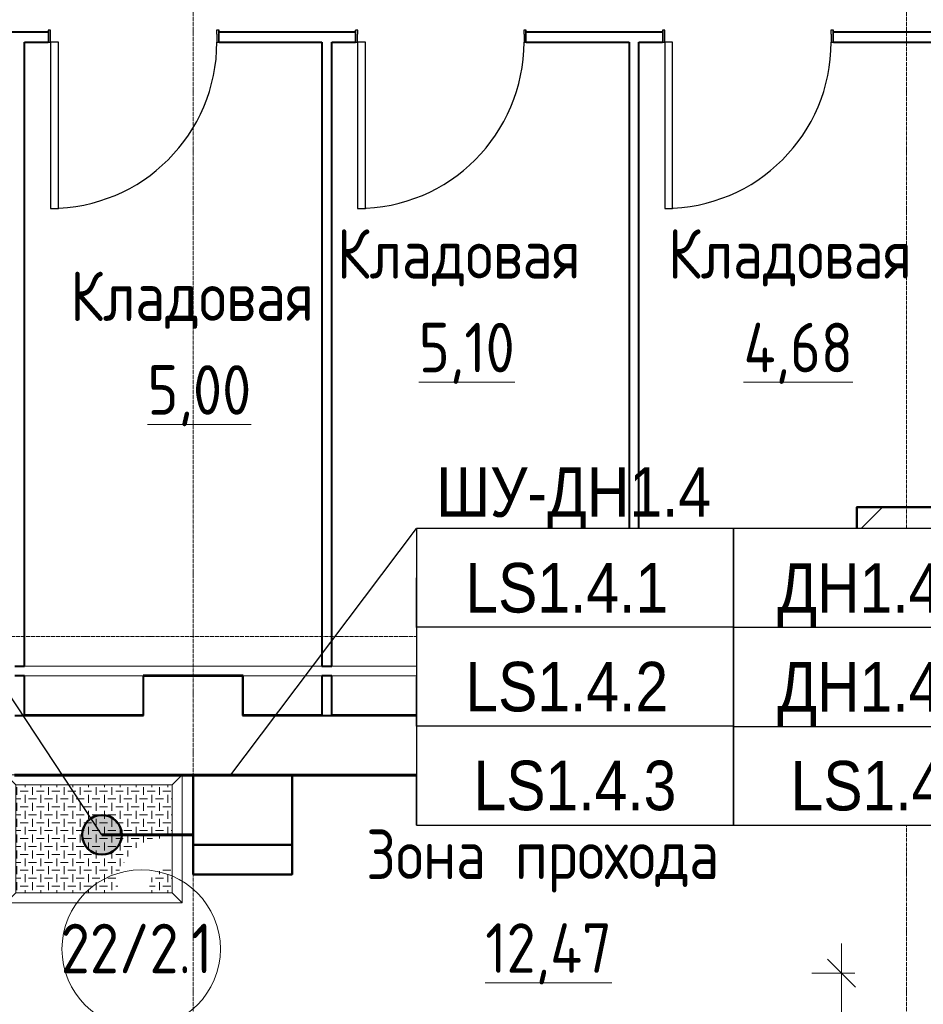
# Model space of a CAD drawing. Header units: millimetres. Extents: x -290 to 116110, y -2975 to 80225.
# Tile 82 of 247: x 25515 to 30075, y 64304 to 69274. Entities that reach past the tile are written whole.
import ezdxf
from ezdxf import colors
from ezdxf.entities.mleader import LeaderData, LeaderLine
from ezdxf.enums import TextEntityAlignment as Align
from ezdxf.math import Vec2, Vec3

# ---------------------------------------------------------------- set-up
doc = ezdxf.new("R2018")
doc.units = ezdxf.units.MM
doc.set_wipeout_variables(frame=1)
for name, pattern in [('ADSK_Линия сетки', [25, 20, -2.5, 0, -2.5]), ('ADSK_Штриховая_ш3 п1_5', [4.5, 3, -1.5]), ('CONTINOUS', [0]), ('Штрих_3_1_5_', [4.5, 3, -1.5])]:
    doc.linetypes.add(name, pattern=pattern)
doc.layers.add('_Разделитель помещений_', color=4, linetype='ADSK_Штриховая_ш3 п1_5', lineweight=40, true_color=0x00ffff)
for name, color, linetype, lineweight in [('Двери', 7, 'Continuous', 18), ('Каркас несущий', 7, 'Continuous', 18), ('Каркас_Импост', 7, 'Continuous', 30), ('КИП_выноска', 6, 'Continuous', 25), ('КИП_прибор', 140, 'Continuous', 50), ('КИП_трасса', 3, 'Continuous', 60), ('Марки помещений', 7, 'Continuous', 20), ('Монтажный зазор', 7, 'Continuous', 30), ('Несущие колонны', 7, 'Continuous', 18), ('Окна', 7, 'Continuous', 18), ('Оси', 7, 'Continuous', 9), ('Панель', 7, 'Continuous', 30), ('Перекрытия', 7, 'Continuous', 18), ('Размеры', 7, 'Continuous', 9), ('Стены разрез', 7, 'Continuous', 40), ('Стены штриховка', 7, 'Continuous', 40)]:
    doc.layers.add(name, color=color, linetype=linetype, lineweight=lineweight)
doc.styles.add('Arial', font='arial.ttf', dxfattribs={"width": 0.85, "height": 350})
doc.styles.add('Arial_2', font='arial.ttf', dxfattribs={"width": 0.9, "height": 250})
doc.styles.add('GOST 2.304', font='simplex.shx', dxfattribs={"width": 0.65, "oblique": 15})
doc.styles.add('GOST Common', font='GOST_Common.ttf', dxfattribs={"width": 0.9, "height": 250})
doc.styles.get("Standard").update_dxf_attribs({"font": 'arial.ttf'})
doc.linetypes.add('в трубе открыто', pattern='A,10,[133,ltypeshp.shx,S=0.75,R=0,X=-5,Y=2.5],-2.5,[130,ltypeshp.shx,S=2.5,R=-45,X=0,Y=0],-2.5', length=15)
doc.dimstyles.new('ADSK_Основной_2_5_мм_Округление_до_5_мм', dxfattribs={"dimscale": 304.8, "dimtxt": 255.06485, "dimasz": 0.463911, "dimexe": 0.492126, "dimexo": 0.492126, "dimgap": 0.098425, "dimtad": 1, "dimdec": 0, "dimrnd": 5, "dimdsep": 46, "dimtxsty": 'Arial_2', "dimblk1": 'OBLIQUE', "dimblk2": 'OBLIQUE', "dimsah": 1, "dimcen": 0.09, "dimdle": 0.492126, "dimazin": 2, "dimtfac": 1, "dimtdec": 4, "dimtix": 1, "dimtmove": 0, "dimatfit": 3, "dimfxl": 1, "dimtvp": 1, "dimtfill": 1, "dimtolj": 1, "dimtzin": 0, "dimlwd": 20, "dimlwe": 20, "dimarcsym": 2})

# ---------------------------------------------------------------- blocks, each defined once
blk = doc.blocks.new('101_Дверь_Однопольная - _ПЧ_800х2000_Кладовая_Л-4171007-B2_-11_400__На лист секция 4_-11_400')
at = {"layer": 'Каркас_Импост', "color": 253, "true_color": 0xaaaaaa}
for p, q in [((-420, 25), (-430, 25)), ((-430, 25), (-430, -35)), ((-420, -15), (-420, 25)), ((430, 25), (420, 25)), ((420, 25), (420, -15)), ((430, -35), (430, 25)), ((-430, -35), (-419, -35)), ((-419, -15), (-420, -15)), ((-419, -35), (-419, -15)), ((420, -15), (419, -15)), ((419, -15), (419, -35)), ((419, -35), (430, -35))]:
    blk.add_line(p, q, dxfattribs=at)
at = {"layer": 'Монтажный зазор', "color": 253, "true_color": 0xaaaaaa}
for p, q in [((-430, 25), (-431, 25)), ((-431, 25), (-431, -35)), ((-430, -35), (-430, 25)), ((431, 25), (430, 25)), ((430, 25), (430, -35)), ((431, -35), (431, 25)), ((-431, -35), (-430, -35)), ((430, -35), (431, -35))]:
    blk.add_line(p, q, dxfattribs=at)
at = {"layer": 'Панель', "color": 253, "true_color": 0xaaaaaa}
for p, q in [((420, 865), (380, 865)), ((380, 865), (380, 25)), ((420, 25), (420, 865)), ((380, 25), (420, 25))]:
    blk.add_line(p, q, dxfattribs=at)
blk.add_arc((420, 25), 840, 90, 180, dxfattribs=at)
blk = doc.blocks.new('105_Приямок_C крышкой - 600х800-V17-B2_-11_400__На лист секция 4_-11_400')
at = {"layer": 'Каркас несущий', "lineweight": 9, "true_color": 0xd2d2d2}
h = blk.add_hatch(dxfattribs=at)
h.set_pattern_fill('FP_4', color=254, style=0, pattern_type=2)
h.set_pattern_definition([(180, (-42.23, -380), (5e-14, 400), [40, -360]), (180, (-122.23, -380), (5e-14, 400), [40, -360]), (180, (-202.23, -380), (5e-14, 400), [40, -360]), (180, (-282.23, -380), (5e-14, 400), [40, -360]), (180, (-362.23, -380), (5e-14, 400), [37.77, -362.23]), (270, (-100, -360), (400, 2e-14), [40, -360]), (270, (-180, -360), (400, 2e-14), [40, -360]), (270, (-260, -360), (400, 2e-14), [40, -360]), (270, (-340, -360), (400, 2e-14), [40, -360]), (270, (-20, -360), (400, 2e-14), [40, -360]), (180, (0, -340), (5e-14, 400), [40, -360]), (180, (-80, -340), (5e-14, 400), [40, -360]), (180, (-160, -340), (5e-14, 400), [40, -360]), (180, (-240, -340), (5e-14, 400), [40, -360]), (180, (-320, -340), (5e-14, 400), [40, -360]), (270, (-57.77, -320), (400, 2e-14), [40, -360]), (270, (-137.77, -320), (400, 2e-14), [40, -360]), (270, (-217.77, -320), (400, 2e-14), [40, -360]), (270, (-297.77, -320), (400, 2e-14), [40, -360]), (270, (-377.77, -320), (400, 2e-14), [40, -360]), (180, (-42.23, -300), (5e-14, 400), [40, -360]), (180, (-122.23, -300), (5e-14, 400), [40, -360]), (180, (-202.23, -300), (5e-14, 400), [40, -360]), (180, (-282.23, -300), (5e-14, 400), [40, -360]), (180, (-362.23, -300), (5e-14, 400), [37.77, -362.23]), (270, (-100, -280), (400, 2e-14), [40, -360]), (270, (-180, -280), (400, 2e-14), [40, -360]), (270, (-260, -280), (400, 2e-14), [40, -360]), (270, (-340, -280), (400, 2e-14), [40, -360]), (270, (-20, -280), (400, 2e-14), [40, -360]), (180, (0, -260), (5e-14, 400), [40, -360]), (180, (-80, -260), (5e-14, 400), [40, -360]), (180, (-160, -260), (5e-14, 400), [40, -360]), (180, (-240, -260), (5e-14, 400), [40, -360]), (180, (-320, -260), (5e-14, 400), [40, -360]), (270, (-57.77, -240), (400, 2e-14), [40, -360]), (270, (-137.77, -240), (400, 2e-14), [40, -360]), (270, (-217.77, -240), (400, 2e-14), [40, -360]), (270, (-297.77, -240), (400, 2e-14), [40, -360]), (270, (-377.77, -240), (400, 2e-14), [40, -360]), (180, (-42.23, -220), (5e-14, 400), [40, -360]), (180, (-122.23, -220), (5e-14, 400), [40, -360]), (180, (-202.23, -220), (5e-14, 400), [40, -360]), (180, (-282.23, -220), (5e-14, 400), [40, -360]), (180, (-362.23, -220), (5e-14, 400), [37.77, -362.23]), (270, (-100, -200), (400, 2e-14), [40, -360]), (270, (-180, -200), (400, 2e-14), [40, -360]), (270, (-260, -200), (400, 2e-14), [40, -360]), (270, (-340, -200), (400, 2e-14), [40, -360]), (270, (-20, -200), (400, 2e-14), [40, -360]), (180, (0, -180), (5e-14, 400), [40, -360]), (180, (-80, -180), (5e-14, 400), [40, -360]), (180, (-160, -180), (5e-14, 400), [40, -360]), (180, (-240, -180), (5e-14, 400), [40, -360]), (180, (-320, -180), (5e-14, 400), [40, -360]), (270, (-57.77, -160), (400, 2e-14), [40, -360]), (270, (-137.77, -160), (400, 2e-14), [40, -360]), (270, (-217.77, -160), (400, 2e-14), [40, -360]), (270, (-297.77, -160), (400, 2e-14), [40, -360]), (270, (-377.77, -160), (400, 2e-14), [40, -360]), (180, (-42.23, -140), (5e-14, 400), [40, -360]), (180, (-122.23, -140), (5e-14, 400), [40, -360]), (180, (-202.23, -140), (5e-14, 400), [40, -360]), (180, (-282.23, -140), (5e-14, 400), [40, -360]), (180, (-362.23, -140), (5e-14, 400), [37.77, -362.23]), (270, (-100, -120), (400, 2e-14), [40, -360]), (270, (-180, -120), (400, 2e-14), [40, -360]), (270, (-260, -120), (400, 2e-14), [40, -360]), (270, (-340, -120), (400, 2e-14), [40, -360]), (270, (-20, -120), (400, 2e-14), [40, -360]), (180, (0, -100), (5e-14, 400), [40, -360]), (180, (-80, -100), (5e-14, 400), [40, -360]), (180, (-160, -100), (5e-14, 400), [40, -360]), (180, (-240, -100), (5e-14, 400), [40, -360]), (180, (-320, -100), (5e-14, 400), [40, -360]), (270, (-57.77, -80), (400, 2e-14), [40, -360]), (270, (-137.77, -80), (400, 2e-14), [40, -360]), (270, (-217.77, -80), (400, 2e-14), [40, -360]), (270, (-297.77, -80), (400, 2e-14), [40, -360]), (270, (-377.77, -80), (400, 2e-14), [40, -360]), (180, (-42.23, -60), (5e-14, 400), [40, -360]), (180, (-122.23, -60), (5e-14, 400), [40, -360]), (180, (-202.23, -60), (5e-14, 400), [40, -360]), (180, (-282.23, -60), (5e-14, 400), [40, -360]), (180, (-362.23, -60), (5e-14, 400), [37.77, -362.23]), (270, (-100, -40), (400, 2e-14), [40, -360]), (270, (-180, -40), (400, 2e-14), [40, -360]), (270, (-260, -40), (400, 2e-14), [40, -360]), (270, (-340, -40), (400, 2e-14), [40, -360]), (270, (-20, -40), (400, 2e-14), [40, -360]), (180, (0, -20), (5e-14, 400), [40, -360]), (180, (-80, -20), (5e-14, 400), [40, -360]), (180, (-160, -20), (5e-14, 400), [40, -360]), (180, (-240, -20), (5e-14, 400), [40, -360]), (180, (-320, -20), (5e-14, 400), [40, -360]), (270, (-57.77, 0), (400, 2e-14), [40, -360]), (270, (-137.77, 0), (400, 2e-14), [40, -360]), (270, (-217.77, 0), (400, 2e-14), [40, -360]), (270, (-297.77, 0), (400, 2e-14), [40, -360]), (270, (-377.77, 0), (400, 2e-14), [40, -360])])
h.paths.add_polyline_path([(-395, -272.5), (120, -272.5), (120, -173.2), (186.3, -60.7), (296.4, 2.5), (395, 2.5), (395, 272.5), (-395, 272.5)])
h.paths.add_polyline_path([(280, -272.5), (395, -272.5), (395, -157.5), (337.8, -157.9), (301.4, -178.9), (280, -216.1), (280, -241.8)])
at = {"layer": 'Каркас несущий', "color": 253, "true_color": 0xaaaaaa}
for p, q in [((-395, 272.5), (-445, 322.5)), ((395, 272.5), (445, 322.5)), ((-395, -272.5), (-445, -322.5)), ((395, -272.5), (445, -322.5))]:
    blk.add_line(p, q, dxfattribs=at)
at = {"layer": 'Каркас несущий', "color": 253, "lineweight": 9, "true_color": 0xaaaaaa}
for p, q in [((395, 272.5), (-395, 272.5)), ((-395, 272.5), (-395, -272.5)), ((395, -272.5), (395, 272.5)), ((-395, -272.5), (395, -272.5))]:
    blk.add_line(p, q, dxfattribs=at)
at = {"layer": 'Окна', "color": 253, "true_color": 0xaaaaaa}
for p, q in [((-445, -322.5), (-445, 322.5)), ((-445, 322.5), (445, 322.5)), ((445, 322.5), (445, -322.5)), ((395, 272.5), (-395, 272.5)), ((-395, 272.5), (-395, -272.5)), ((395, 272.5), (395, -272.5)), ((-395, -272.5), (395, -272.5)), ((445, -322.5), (-445, -322.5))]:
    blk.add_line(p, q, dxfattribs=at)
blk = doc.blocks.new('135_SLK_GD_AR_rvt-1-B2_-11_400__На лист секция 4_-11_400')
at = {"layer": '_Разделитель помещений_', "color": 131, "linetype": 'Штрих_3_1_5_', "true_color": 0xaaffff}
blk.add_line((-13105859.7, -9232950.3), (-13105859.7, -9233000.3), dxfattribs=at)
at = {"layer": 'Перекрытия', "color": 253, "true_color": 0xaaaaaa}
for p, q in [((-13110059.7, -9232950.3), (-13108559.7, -9232950.3)), ((-13108509.7, -9232950.3), (-13107009.7, -9232950.3)), ((-13106959.7, -9232950.3), (-13105859.7, -9232950.3)), ((-13109459.7, -9233000.3), (-13110059.7, -9233000.3)), ((-13109459.7, -9233200.3), (-13109459.7, -9233000.3)), ((-13108959.7, -9233000.3), (-13108959.7, -9233200.3)), ((-13108559.7, -9233000.3), (-13108959.7, -9233000.3)), ((-13107009.7, -9233000.3), (-13108509.7, -9233000.3)), ((-13105859.7, -9233000.3), (-13106959.7, -9233000.3)), ((-13105859.7, -9233200.3), (-13105859.7, -9233000.3)), ((-13110059.7, -9233200.3), (-13109459.7, -9233200.3)), ((-13108959.7, -9233200.3), (-13108559.7, -9233200.3)), ((-13108509.7, -9233200.3), (-13107009.7, -9233200.3)), ((-13106959.7, -9233200.3), (-13105859.7, -9233200.3)), ((-13105524.7, -9233500.3), (-13109264.7, -9233500.3))]:
    blk.add_line(p, q, dxfattribs=at)
blk.add_arc((-13096809.7, -9245000.3), 11500, 113.09102, 155, dxfattribs=at)
at = {"layer": 'Стены разрез', "color": 253, "true_color": 0xaaaaaa}
for p, q in [((-13109940.7, -9229750.3), (-13110628.7, -9229750.3)), ((-13108390.7, -9229750.3), (-13109078.7, -9229750.3)), ((-13106840.7, -9229750.3), (-13107528.7, -9229750.3)), ((-13105290.7, -9229750.3), (-13105978.7, -9229750.3)), ((-13110059.7, -9229800.3), (-13109940.7, -9229800.3)), ((-13110059.7, -9232950.3), (-13110059.7, -9229800.3)), ((-13109078.7, -9229800.3), (-13108559.7, -9229800.3)), ((-13108559.7, -9229800.3), (-13108559.7, -9232950.3)), ((-13108509.7, -9229800.3), (-13108390.7, -9229800.3)), ((-13108509.7, -9232950.3), (-13108509.7, -9229800.3)), ((-13107528.7, -9229800.3), (-13107009.7, -9229800.3)), ((-13107009.7, -9229800.3), (-13107009.7, -9232950.3)), ((-13106959.7, -9229800.3), (-13106840.7, -9229800.3)), ((-13106959.7, -9232950.3), (-13106959.7, -9229800.3)), ((-13105978.7, -9229800.3), (-13105459.7, -9229800.3)), ((-13105859.7, -9232148.3), (-13105861.7, -9232148.3)), ((-13105861.7, -9232148.3), (-13105861.7, -9233198.3)), ((-13105357.7, -9232148.3), (-13105859.7, -9232148.3)), ((-13110109.7, -9232950.3), (-13110059.7, -9232950.3)), ((-13108559.7, -9232950.3), (-13108509.7, -9232950.3)), ((-13107009.7, -9232950.3), (-13106959.7, -9232950.3)), ((-13105859.7, -9233198.3), (-13105859.7, -9232950.3)), ((-13110059.7, -9233000.3), (-13110109.7, -9233000.3)), ((-13110059.7, -9233198.3), (-13110059.7, -9233000.3)), ((-13109459.7, -9232998.3), (-13109461.7, -9232998.3)), ((-13109461.7, -9232998.3), (-13109461.7, -9233198.3)), ((-13108957.7, -9232998.3), (-13109459.7, -9232998.3)), ((-13109459.7, -9233198.3), (-13109459.7, -9233000.3)), ((-13109459.7, -9233000.3), (-13108959.7, -9233000.3)), ((-13108959.7, -9233000.3), (-13108959.7, -9233200.3)), ((-13108957.7, -9233000.3), (-13108957.7, -9232998.3)), ((-13108957.7, -9233198.3), (-13108957.7, -9233000.3)), ((-13108509.7, -9233000.3), (-13108559.7, -9233000.3)), ((-13108559.7, -9233000.3), (-13108559.7, -9233198.3)), ((-13108509.7, -9233198.3), (-13108509.7, -9233000.3)), ((-13106959.7, -9233000.3), (-13107009.7, -9233000.3)), ((-13107009.7, -9233000.3), (-13107009.7, -9233198.3)), ((-13106959.7, -9233198.3), (-13106959.7, -9233000.3)), ((-13110109.7, -9233200.3), (-13110059.7, -9233200.3)), ((-13109461.7, -9233198.3), (-13110059.7, -9233198.3)), ((-13110059.7, -9233200.3), (-13109459.7, -9233200.3)), ((-13109459.7, -9233200.3), (-13109459.7, -9233198.3)), ((-13108959.7, -9233200.3), (-13108957.7, -9233200.3)), ((-13108559.7, -9233198.3), (-13108957.7, -9233198.3)), ((-13108957.7, -9233200.3), (-13108559.7, -9233200.3)), ((-13108559.7, -9233200.3), (-13108509.7, -9233200.3)), ((-13107009.7, -9233198.3), (-13108509.7, -9233198.3)), ((-13108509.7, -9233200.3), (-13107009.7, -9233200.3)), ((-13107009.7, -9233200.3), (-13106959.7, -9233200.3)), ((-13105861.7, -9233198.3), (-13106959.7, -9233198.3)), ((-13106959.7, -9233200.3), (-13105859.7, -9233200.3)), ((-13105859.7, -9233200.3), (-13105859.7, -9233198.3)), ((-13110058.1, -9233500.3), (-13110111.3, -9233500.3)), ((-13110111.3, -9233502.3), (-13110058.1, -9233502.3)), ((-13109459.7, -9233500.3), (-13110058.1, -9233500.3)), ((-13110058.1, -9233502.3), (-13109459.7, -9233502.3)), ((-13108959.7, -9233500.3), (-13109459.7, -9233500.3)), ((-13109459.7, -9233502.3), (-13108959.7, -9233502.3)), ((-13108561.3, -9233500.3), (-13108959.7, -9233500.3)), ((-13108959.7, -9233502.3), (-13108561.3, -9233502.3)), ((-13108508.1, -9233500.3), (-13108561.3, -9233500.3)), ((-13108561.3, -9233502.3), (-13108508.1, -9233502.3)), ((-13107011.3, -9233500.3), (-13108508.1, -9233500.3)), ((-13108508.1, -9233502.3), (-13107011.3, -9233502.3)), ((-13106958.1, -9233500.3), (-13107011.3, -9233500.3)), ((-13107011.3, -9233502.3), (-13106958.1, -9233502.3)), ((-13105859.7, -9233500.3), (-13106958.1, -9233500.3)), ((-13106958.1, -9233502.3), (-13105859.7, -9233502.3)), ((-13105634.7, -9233500.3), (-13105859.7, -9233500.3)), ((-13105859.7, -9233502.3), (-13105634.7, -9233502.3)), ((-13105634.7, -9233502.3), (-13105634.7, -9233500.3))]:
    blk.add_line(p, q, dxfattribs=at)
at = {"layer": 'Стены штриховка', "color": 253, "true_color": 0xaaaaaa}
for p, q in [((-13110059.7, -9233198.3), (-13110059.7, -9233200.3)), ((-13108559.7, -9233198.3), (-13108559.7, -9233200.3)), ((-13108509.7, -9233198.3), (-13108509.7, -9233200.3)), ((-13107009.7, -9233198.3), (-13107009.7, -9233200.3)), ((-13106959.7, -9233198.3), (-13106959.7, -9233200.3))]:
    blk.add_line(p, q, dxfattribs=at)
at = {"layer": 'Двери', "color": 253, "lineweight": 18, "true_color": 0xaaaaaa, "rotation": 180}
for p in [(-13109509.7, -9229775.3), (-13107959.7, -9229775.3), (-13106409.7, -9229775.3)]:
    blk.add_blockref('101_Дверь_Однопольная - _ПЧ_800х2000_Кладовая_Л-4171007-B2_-11_400__На лист секция 4_-11_400', p, dxfattribs=at)
at = {"layer": 'Окна', "color": 253, "lineweight": 18, "true_color": 0xaaaaaa}
blk.add_blockref('105_Приямок_C крышкой - 600х800-V17-B2_-11_400__На лист секция 4_-11_400', (-13109709.7, -9233822.8), dxfattribs=at)
blk = doc.blocks.new('Бетон-Прямоугольная-Колонна - CLM_Подземные этажи_В40-500х800-V90-B2_-11_400__На лист секция 4_-11_400')
at = {"layer": 'Несущие колонны', "lineweight": 9, "true_color": 0xaaaaaa}
h = blk.add_hatch(dxfattribs=at)
h.set_pattern_fill('FP_29', color=253, style=0, pattern_type=2)
h.set_pattern_definition([(225, (-13105609.66, -9232550.3), (314.308964, -314.308964), []), (225, (-13105923.97, -9232550.3), (314.308964, -314.308964), [555.625, -111.125, 3.353, -107.772])])
h.paths.add_polyline_path([(-250, 400), (-250, -400), (250, -400), (250, 400)])
at = {"layer": 'Несущие колонны', "color": 253, "lineweight": 40, "true_color": 0xaaaaaa}
for p, q in [((250, 400), (-250, 400)), ((-250, 400), (-250, -400)), ((250, -400), (250, 400)), ((-250, -400), (250, -400))]:
    blk.add_line(p, q, dxfattribs=at)
blk = doc.blocks.new('135_SLK_GD_KR_rvt-1-B2_-11_400__На лист секция 4_-11_400')
at = {"layer": 'Несущие колонны', "color": 7, "lineweight": 18, "true_color": 0xffffff, "rotation": 180}
blk.add_blockref('Бетон-Прямоугольная-Колонна - CLM_Подземные этажи_В40-500х800-V90-B2_-11_400__На лист секция 4_-11_400', (-13105609.7, -9232550.3), dxfattribs=at)
blk = doc.blocks.new('ADSK_Марка_Помещение_ДваЗначения - Номер Имя-619306-B2_-11_400__На лист секция 4_-11_400')
at = {"layer": 'Марки помещений'}
blk.add_circle((0, 0), 4, dxfattribs=at)
blk = doc.blocks.new('_Oblique')
at = {"color": 0, "linetype": 'ByBlock', "lineweight": -2}
blk.add_line((-0.5, -0.5), (0.5, 0.5), dxfattribs=at)
blk = doc.blocks.new('*D350')
at = {"layer": 'Defpoints', "color": 0, "transparency": 16777216}
for p in [(27575.3, 63539.4), (27793.1, 63539.4), (27475.3, 61839.4)]:
    blk.add_point(p, dxfattribs=at)
at = {"layer": 'Размеры', "color": 0, "lineweight": 20, "transparency": 16777216}
for p, q in [((27575.3, 61689.4), (27575.3, 63689.4)), ((27643.1, 63539.4), (27425.3, 63539.4)), ((27625.3, 61839.4), (27725.3, 61839.4))]:
    blk.add_line(p, q, dxfattribs=at)
at = {"layer": 'Размеры', "color": 0, "lineweight": 20, "transparency": 16777216, "xscale": 141.4, "yscale": 141.4, "zscale": 141.4}
for p, rotation in [((27575.3, 63539.4), 90), ((27575.3, 61839.4), 270)]:
    blk.add_blockref('_Oblique', p, dxfattribs=dict(at, rotation=rotation))
at = {"layer": 'Размеры', "color": 0, "lineweight": 20, "transparency": 16777216, "insert": (27417.7, 62689.4), "char_height": 250, "width": 828.765, "attachment_point": 5, "rotation": 90, "style": 'Arial_2', "bg_fill": 3, "box_fill_scale": 1.1, "bg_fill_color": 256, "bg_fill_true_color": 13158600, "bg_fill_transparency": 0}
blk.add_mtext('\\A1;1700', dxfattribs=at)
blk = doc.blocks.new('_None')
blk = doc.blocks.new('*U335')
at = {"linetype": 'Continuous'}
blk.add_wipeout([(-2.5, -2.5), (-2.5, 2.5), (2.5, 2.5), (2.5, -2.5)], dxfattribs=at)
at = {"color": 0, "linetype": 'Continuous'}
for points in [[(-2.5, -2.5), (2.5, -2.5), (2.5, 2.5), (-2.5, 2.5)], [(-2.5, -2.5), (2.5, -2.5), (2.5, -1), (-2.5, -1)]]:
    blk.add_lwpolyline(points, close=True, dxfattribs=at)
blk = doc.blocks.new('Датчик')
h = blk.add_hatch(color=0)
h.dxf.hatch_style = 1
h.paths.add_polyline_path([(-1, 0, 1), (1, 0, 1)])
at = {"color": 0}
blk.add_circle((0, 0), 1, dxfattribs=at)
at = {"color": 0, "linetype": 'CONTINOUS', "lineweight": 25, "style": 'GOST 2.304', "width": 0.85, "flags": 1}
blk.add_attdef('ИМЯ', (-2.816, 1.555), '', height=2.5, dxfattribs=at)
blk = doc.blocks.new('*U339')
at = {"color": 0, "linetype": 'Continuous', "lineweight": 30, "ltscale": 75, "width": 0.85, "flags": 104}
blk.add_attdef('ПРИМЕЧАНИЕ_1', text='', height=2.5, dxfattribs=at).set_placement((8, 3.611), align=Align.BOTTOM_CENTER)
at = {"color": 0, "lineweight": 30, "width": 0.85, "flags": 104}
blk.add_attdef('ПРИМЕЧАНИЕ_2', text='', height=2.5, dxfattribs=at).set_placement((8, -7.53), align=Align.BOTTOM_CENTER)
at = {"color": 0, "lineweight": 30, "style": 'GOST 2.304', "width": 0.85}
for tag, p in [('ИМЯ_КАБЕЛЯ_2', (8, -7.5)), ('ИМЯ_КАБЕЛЯ_3', (8, -12.5)), ('ИМЯ_КАБЕЛЯ_4', (8, -17.5)), ('ИМЯ_КАБЕЛЯ_5', (8, -22.5)), ('ИМЯ_КАБЕЛЯ_6', (8, -27.5)), ('ИМЯ_КАБЕЛЯ_7', (8, -32.5)), ('ИМЯ_КАБЕЛЯ_8', (8, -37.5)), ('ИМЯ_КАБЕЛЯ_9', (8, -42.5))]:
    blk.add_attdef(tag, text='', height=2.5, dxfattribs=at).set_placement(p, align=Align.BOTTOM_CENTER)
at = {"linetype": 'Continuous'}
blk.add_wipeout([(0, 2.5), (16, 2.5), (16, -2.5), (0, -2.5)], dxfattribs=at)
at = {"color": 0}
blk.add_line((0, -2.5), (0, 0), dxfattribs=at)
at = {"color": 0, "linetype": 'Continuous'}
blk.add_lwpolyline([(0, -2.5), (16, -2.5), (16, 2.5), (0, 2.5)], close=True, dxfattribs=at)
at = {"color": 0, "lineweight": 30, "style": 'GOST 2.304', "width": 0.85}
blk.add_attdef('ИМЯ_КАБЕЛЯ_1', text='', height=2.5, dxfattribs=at).set_placement((8, -2.5), align=Align.BOTTOM_CENTER)
blk = doc.blocks.new('A$Cc005853f')
at = {"layer": 'Оси', "color": 253, "linetype": 'ADSK_Линия сетки', "true_color": 0xaaaaaa}
for p, q in [((24303.1, 2607.6), (24303.1, 76890.5)), ((27903.1, 2607.6), (27903.1, 76890.7)), ((96019.7, 65239.4), (2670.3, 65239.4))]:
    blk.add_line(p, q, dxfattribs=at)
at = {"lineweight": 5}
for name in ['135_SLK_GD_KR_rvt-1-B2_-11_400__На лист секция 4_-11_400', '135_SLK_GD_AR_rvt-1-B2_-11_400__На лист секция 4_-11_400']:
    blk.add_blockref(name, (13133512.8, 9298039.8), dxfattribs=at)
at = {"layer": 'Марки помещений', "xscale": 99.99999999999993, "yscale": 99.99999999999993, "zscale": 99.99999999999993}
blk.add_blockref('ADSK_Марка_Помещение_ДваЗначения - Номер Имя-619306-B2_-11_400__На лист секция 4_-11_400', (24041.5, 63661.1), dxfattribs=at)
at = {"layer": 'Марки помещений', "lineweight": 9, "char_height": 250, "attachment_point": 1, "style": 'GOST Common'}
for s, insert, width in [('Кладовая', (25028.9, 67295.3), 1623.417), ('Кладовая', (26700.1, 67295.3), 1623.417), ('Кладовая', (21908.9, 67081.5), 1623.417), ('Кладовая', (23683.4, 67081.5), 1623.417), ('\\L5,10', (25442.5, 66822.1), 620.506), ('\\L4,68', (27081.2, 66822.1), 699.873), ('\\L5,00', (24073.1, 66608.3), 678.228), ('Зона', (25176.4, 64264.1), 815.316), ('прохода', (25926.5, 64264.1), 1385.316), ('22/2.1', (23635.5, 63788.8), 995.696), ('\\L12,47', (25777.6, 63790.9), 836.962)]:
    blk.add_mtext(s, dxfattribs=dict(at, insert=insert, width=width))
at = {"layer": 'Размеры', "lineweight": 20}
dim = blk.add_linear_dim(base=(27575.3, 63539.4), p1=(27475.3, 61839.4), p2=(27793.1, 63539.4), angle=90, dimstyle='ADSK_Основной_2_5_мм_Округление_до_5_мм', override={"dimpost": '<>', "dimfxl": 1729.445225}, dxfattribs=at)
dim.commit()
dim.dimension.update_dxf_attribs({"geometry": '*D350', "text_midpoint": (27417.7, 62689.4)})

msp = doc.modelspace()

# ---------------------------------------------------------------- block references
msp.add_blockref('A$Cc005853f', (2087, 921.7))

# ---------------------------------------------------------------- next in the draw order: block references
at = {"layer": 'КИП_прибор', "linetype": 'Continuous', "xscale": 100, "yscale": 100, "zscale": 100}
msp.add_blockref('Датчик', (25930.3, 65159.1), dxfattribs=at)

# ---------------------------------------------------------------- next in the draw order: leaders
at = {"layer": 'КИП_выноска'}
ml = msp.add_multileader_mtext('Standard', dxfattribs=at)
ml.set_content('ШУ-ДН1.4', color=256, style='Arial')
ml.set_leader_properties(color=256, linetype='ByLayer', lineweight=-1)
ml.set_arrow_properties(name='NONE')
ml.build(insert=Vec2(0, 0))
ml.multileader.update_dxf_attribs({"has_dogleg": 0, "text_left_attachment_type": 6, "text_right_attachment_type": 6, "dogleg_length": 0.5, "arrow_head_size": 300})
ctx = ml.context
ctx.base_point, ctx.char_height, ctx.arrow_head_size, ctx.landing_gap_size, ctx.plane_origin = Vec3(27517.1, 66706.3), 250, 300, 100, Vec3(23930.4, 63898)
ctx.left_attachment, ctx.right_attachment = 6, 6
notes = []
notes.append((ctx, [(0, (1, 1, 0), (27516.6, 66706.3), (1, 0), 0.5, [(0, [(26390.1, 65209.2)], 0, [])])]))
ctx.mtext.insert, ctx.mtext.width, ctx.mtext.flow_direction = Vec3(27617.1, 67014.6), 13.123, 5
ctx.mtext.has_bg_fill, ctx.mtext.bg_color, ctx.mtext.bg_scale_factor, ctx.mtext.bg_transparency, ctx.mtext.use_window_bg_color = 1, -1027028792, 1.5, 0, 1
for ctx, leaders in notes:
    for number, flags, end, landing, length, lines in leaders:
        leader = LeaderData()
        leader.index, (leader.has_last_leader_line, leader.has_dogleg_vector, leader.attachment_direction) = number, flags
        leader.last_leader_point, leader.dogleg_vector, leader.dogleg_length = Vec3(end), Vec3(landing), length
        for number, points, colour, breaks in lines:
            line = LeaderLine()
            line.index, line.vertices, line.color, line.breaks = number, Vec3.list(points), colors.encode_raw_color(colour), breaks
            leader.lines.append(line)
        ctx.leaders.append(leader)

# ---------------------------------------------------------------- next in the draw order: block references
ref = msp.add_blockref('*U339', (27517.1, 66456.3), dxfattribs=dict(at, xscale=100, yscale=100, zscale=100))
lines = msp.add_mtext('\\W0.8500;', dxfattribs={"layer": '0', "color": 0, "linetype": 'Continuous', "lineweight": 30, "ltscale": 75, "insert": (28317.1, 66817.3), "char_height": 2.5, "attachment_point": 1})
ref.add_attrib('ПРИМЕЧАНИЕ_1', '', (28317.1, 66817.3), dxfattribs={"flags": 104}).embed_mtext(lines)
ref.add_attrib('ИМЯ_КАБЕЛЯ_1', 'LS1.4.1 ', dxfattribs={"layer": '0', "color": 0, "lineweight": 30, "height": 250, "style": 'Arial', "width": 0.85}).set_placement((28317.1, 66206.3), align=Align.BOTTOM_CENTER)
lines = msp.add_mtext('\\W0.8500;', dxfattribs={"layer": '0', "color": 0, "lineweight": 30, "insert": (28317.1, 65703.3), "char_height": 2.5, "attachment_point": 1})
ref.add_attrib('ПРИМЕЧАНИЕ_2', '', (28317.1, 65703.3), dxfattribs={"flags": 104}).embed_mtext(lines)
at = {"layer": 'КИП_прибор', "linetype": 'ByBlock', "xscale": 100, "yscale": 100, "zscale": 100}
msp.add_blockref('*U335', (26640.1, 65209.2), dxfattribs=at)

# ---------------------------------------------------------------- next in the draw order: leaders
at = {"layer": 'КИП_выноска'}
ml = msp.add_multileader_mtext('Standard', dxfattribs=at)
ml.set_content('LS1.4.1...LS1.4.4\\PДН1.4.1, ДН1.4.2', color=256, style='Arial')
ml.set_leader_properties(color=256, linetype='ByLayer', lineweight=-1)
ml.set_arrow_properties(name='NONE')
ml.build(insert=Vec2(0, 0))
ml.multileader.update_dxf_attribs({"has_dogleg": 0, "text_left_attachment_type": 6, "text_right_attachment_type": 6, "dogleg_length": 0.5, "arrow_head_size": 300})
ctx = ml.context
ctx.base_point, ctx.char_height, ctx.arrow_head_size, ctx.landing_gap_size, ctx.plane_origin = Vec3(22083.2, 67196.7), 250, 300, 100, Vec3(27297, 64636.1)
ctx.left_attachment, ctx.right_attachment, ctx.text_align_type = 6, 6, 2
notes = []
notes.append((ctx, [(1, (1, 1, 0), (24584.3, 67196.7), (-1, 0), 0.5, [(0, [(25930.3, 65159.1)], 0, [])])]))
ctx.mtext.insert, ctx.mtext.width, ctx.mtext.alignment, ctx.mtext.flow_direction = Vec3(24483.8, 67505), 3078.848, 3, 5
ctx.mtext.has_bg_fill, ctx.mtext.bg_color, ctx.mtext.bg_scale_factor, ctx.mtext.bg_transparency, ctx.mtext.use_window_bg_color = 1, -1027028792, 1.5, 0, 1
for ctx, leaders in notes:
    for number, flags, end, landing, length, lines in leaders:
        leader = LeaderData()
        leader.index, (leader.has_last_leader_line, leader.has_dogleg_vector, leader.attachment_direction) = number, flags
        leader.last_leader_point, leader.dogleg_vector, leader.dogleg_length = Vec3(end), Vec3(landing), length
        for number, points, colour, breaks in lines:
            line = LeaderLine()
            line.index, line.vertices, line.color, line.breaks = number, Vec3.list(points), colors.encode_raw_color(colour), breaks
            leader.lines.append(line)
        ctx.leaders.append(leader)

# ---------------------------------------------------------------- next in the draw order: linework, layer by layer
at = {"layer": 'КИП_трасса', "linetype": 'в трубе открыто', "ltscale": 100}
msp.add_line((25930.3, 65159.1), (26390.1, 65159.1), dxfattribs=at)

# ---------------------------------------------------------------- next in the draw order: block references
at = {"layer": 'КИП_выноска'}
ref = msp.add_blockref('*U339', (27517.1, 65957.3), dxfattribs=dict(at, xscale=100, yscale=100, zscale=100))
lines = msp.add_mtext('\\W0.8500;', dxfattribs={"layer": '0', "color": 0, "linetype": 'Continuous', "lineweight": 30, "ltscale": 75, "insert": (28317.1, 66318.3), "char_height": 2.5, "attachment_point": 1})
ref.add_attrib('ПРИМЕЧАНИЕ_1', '', (28317.1, 66318.3), dxfattribs={"flags": 104}).embed_mtext(lines)
ref.add_attrib('ИМЯ_КАБЕЛЯ_1', 'LS1.4.2 ', dxfattribs={"layer": '0', "color": 0, "lineweight": 30, "height": 250, "style": 'Arial', "width": 0.85}).set_placement((28317.1, 65707.3), align=Align.BOTTOM_CENTER)
lines = msp.add_mtext('\\W0.8500;', dxfattribs={"layer": '0', "color": 0, "lineweight": 30, "insert": (28317.1, 65204.3), "char_height": 2.5, "attachment_point": 1})
ref.add_attrib('ПРИМЕЧАНИЕ_2', '', (28317.1, 65204.3), dxfattribs={"flags": 104}).embed_mtext(lines)

# ---------------------------------------------------------------- next in the draw order: block references
ref = msp.add_blockref('*U339', (27517.1, 65458.3), dxfattribs=dict(at, xscale=100, yscale=100, zscale=100))
lines = msp.add_mtext('\\W0.8500;', dxfattribs={"layer": '0', "color": 0, "linetype": 'Continuous', "lineweight": 30, "ltscale": 75, "insert": (28317.1, 65819.4), "char_height": 2.5, "attachment_point": 1})
ref.add_attrib('ПРИМЕЧАНИЕ_1', '', (28317.1, 65819.4), dxfattribs={"flags": 104}).embed_mtext(lines)
ref.add_attrib('ИМЯ_КАБЕЛЯ_1', 'LS1.4.3', dxfattribs={"layer": '0', "color": 0, "lineweight": 30, "height": 250, "style": 'Arial', "width": 0.85}).set_placement((28317.1, 65208.3), align=Align.BOTTOM_CENTER)
lines = msp.add_mtext('\\W0.8500;', dxfattribs={"layer": '0', "color": 0, "lineweight": 30, "insert": (28317.1, 64705.3), "char_height": 2.5, "attachment_point": 1})
ref.add_attrib('ПРИМЕЧАНИЕ_2', '', (28317.1, 64705.3), dxfattribs={"flags": 104}).embed_mtext(lines)

# ---------------------------------------------------------------- next in the draw order: block references
ref = msp.add_blockref('*U339', (29117.1, 65457.3), dxfattribs=dict(at, xscale=100, yscale=100, zscale=100))
lines = msp.add_mtext('\\W0.8500;', dxfattribs={"layer": '0', "color": 0, "linetype": 'Continuous', "lineweight": 30, "ltscale": 75, "insert": (29917.1, 65818.3), "char_height": 2.5, "attachment_point": 1})
ref.add_attrib('ПРИМЕЧАНИЕ_1', '', (29917.1, 65818.3), dxfattribs={"flags": 104}).embed_mtext(lines)
ref.add_attrib('ИМЯ_КАБЕЛЯ_1', 'LS1.4.4', dxfattribs={"layer": '0', "color": 0, "lineweight": 30, "height": 250, "style": 'Arial', "width": 0.85}).set_placement((29917.1, 65207.3), align=Align.BOTTOM_CENTER)
lines = msp.add_mtext('\\W0.8500;', dxfattribs={"layer": '0', "color": 0, "lineweight": 30, "insert": (29917.1, 64704.3), "char_height": 2.5, "attachment_point": 1})
ref.add_attrib('ПРИМЕЧАНИЕ_2', '', (29917.1, 64704.3), dxfattribs={"flags": 104}).embed_mtext(lines)

# ---------------------------------------------------------------- next in the draw order: block references
ref = msp.add_blockref('*U339', (29117.1, 66455.2), dxfattribs=dict(at, xscale=100, yscale=100, zscale=100))
lines = msp.add_mtext('\\W0.8500;', dxfattribs={"layer": '0', "color": 0, "linetype": 'Continuous', "lineweight": 30, "ltscale": 75, "insert": (29917.1, 66816.3), "char_height": 2.5, "attachment_point": 1})
ref.add_attrib('ПРИМЕЧАНИЕ_1', '', (29917.1, 66816.3), dxfattribs={"flags": 104}).embed_mtext(lines)
ref.add_attrib('ИМЯ_КАБЕЛЯ_1', 'ДН1.4.1 ', dxfattribs={"layer": '0', "color": 0, "lineweight": 30, "height": 250, "style": 'Arial', "width": 0.85}).set_placement((29917.1, 66205.2), align=Align.BOTTOM_CENTER)
lines = msp.add_mtext('\\W0.8500;', dxfattribs={"layer": '0', "color": 0, "lineweight": 30, "insert": (29917.1, 65702.2), "char_height": 2.5, "attachment_point": 1})
ref.add_attrib('ПРИМЕЧАНИЕ_2', '', (29917.1, 65702.2), dxfattribs={"flags": 104}).embed_mtext(lines)

# ---------------------------------------------------------------- next in the draw order: block references
ref = msp.add_blockref('*U339', (29117.1, 65956.3), dxfattribs=dict(at, xscale=100, yscale=100, zscale=100))
lines = msp.add_mtext('\\W0.8500;', dxfattribs={"layer": '0', "color": 0, "linetype": 'Continuous', "lineweight": 30, "ltscale": 75, "insert": (29917.1, 66317.3), "char_height": 2.5, "attachment_point": 1})
ref.add_attrib('ПРИМЕЧАНИЕ_1', '', (29917.1, 66317.3), dxfattribs={"flags": 104}).embed_mtext(lines)
ref.add_attrib('ИМЯ_КАБЕЛЯ_1', 'ДН1.4.2 ', dxfattribs={"layer": '0', "color": 0, "lineweight": 30, "height": 250, "style": 'Arial', "width": 0.85}).set_placement((29917.1, 65706.3), align=Align.BOTTOM_CENTER)
lines = msp.add_mtext('\\W0.8500;', dxfattribs={"layer": '0', "color": 0, "lineweight": 30, "insert": (29917.1, 65203.3), "char_height": 2.5, "attachment_point": 1})
ref.add_attrib('ПРИМЕЧАНИЕ_2', '', (29917.1, 65203.3), dxfattribs={"flags": 104}).embed_mtext(lines)

doc.saveas('drawing.dxf')
